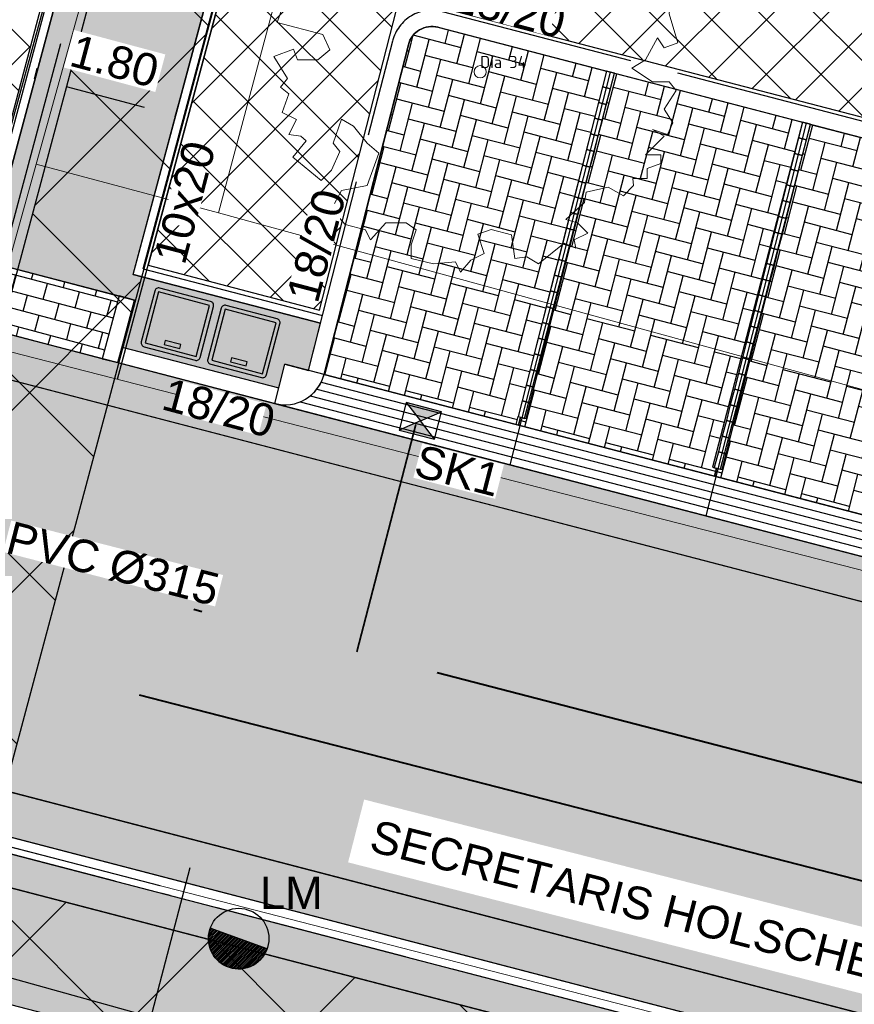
# Model space of a CAD drawing. Header units: metres. Extents: x 252743 to 254903, y 592696 to 593766.
# Tile 33 of 174: x 253725 to 253735, y 592953 to 592965. Entities that reach past the tile are written whole.
import ezdxf
from ezdxf.enums import TextEntityAlignment as Align

# ---------------------------------------------------------------- set-up
doc = ezdxf.new("R2010")
doc.units = ezdxf.units.M
doc.set_wipeout_variables(frame=1)
for name, pattern in [('ACAD_ISO11W100', [33, 12, -3, 12, -3, 0, -3]), ('CENTER', [50.8, 31.75, -6.35, 6.35, -6.35]), ('DASHED', [19.05, 12.7, -6.35]), ('HIDDEN', [9.525, 6.35, -3.175])]:
    doc.linetypes.add(name, pattern=pattern)
for name, color, linetype, lineweight in [('132034000_dwg', 8, 'Continuous', 5), ('B-BH-GR-BEPLANTING_CULTUUR_HEESTERS-G', 250, 'Continuous', 18), ('B-BH-VH-OPENVERHARDING-G', 250, 'Continuous', 18), ('B-WE-GR-BOOM-S2', 8, 'Continuous', 9), ('B-WE-GR-BOOM_STAMDIAMETER-T', 7, 'Continuous', 25), ('N-RI-DWA-PVC', 12, 'CENTER', 40), ('N-RI-HWA-PVC', 150, 'ACAD_ISO11W100', 40), ('N-RI-HWA-PVC125 KOLKAANSLUITING', 140, 'HIDDEN', 35)]:
    doc.layers.add(name, color=color, linetype=linetype, lineweight=lineweight)
doc.layers.add('ALGEMEEN HULP', color=6, linetype='Continuous', plot=False)
for name, color, linetype in [('ALGEMEEN TEKST 200', 7, 'Continuous'), ('B-RI-DWA-BETON', 8, 'Continuous'), ('N-GR-ARC-GROENVOORZIENING-N', 82, 'Continuous'), ('N-IN-TEKST 200', 7, 'Continuous'), ('N-KL-NUTSSTROOK', 10, 'Continuous'), ('N-RI-HWA-PVC160', 2, 'HIDDEN'), ('N-RI-KOLK-STRAATKOLK', 7, 'Continuous'), ('N-RI-TEKST 200', 7, 'Continuous'), ('N-WB-ANTIWORTELSCHERM', 6, 'ZIGZAG'), ('N-WB-ARC-BETONSTEEN KF', 253, 'Continuous'), ('N-WB-ARC-BETONTEGEL 30X30', 8, 'Continuous'), ('N-WB-ARC-KLINKER DF', 24, 'Continuous'), ('N-WB-ARC-SBS-KF-ROODBRUIN-PARKEREN', 24, 'Continuous'), ('N-WB-ARC-SBS-KF-ROODBRUIN-RIJBAAN', 24, 'Continuous'), ('N-WB-BAND OPSLUITBAND 10x20', 7, 'DASHED'), ('N-WB-BAND TEKST 200', 7, 'Continuous'), ('N-WB-BAND TROTTOIRBAND 18 20', 7, 'ACAD_ISO11W100'), ('N-WB-CONTAINERVERZAMELPLAATS', 8, 'Continuous'), ('N-WB-KANTVERHARDING', 2, 'Continuous'), ('N-WB-MAATVOERING-VERHARDINGEN', 7, 'Continuous'), ('N-WB-MATERIAALGRENS', 1, 'Continuous'), ('N-WB-MOLGOOT GEBAKKEN DF', 8, 'Continuous'), ('N-WB-PERRONBAND 18 20', 2, 'Continuous')]:
    doc.layers.add(name, color=color, linetype=linetype)
doc.layers.get('0').freeze()
doc.styles.add('N_STANDARD 200', font='arial.ttf', dxfattribs={"height": 0.4})
doc.styles.add('NLCS-ISO', font='txt')
doc.linetypes.add('ZIGZAG', pattern='A,0.00254,-5.08,[131,ltypeshp.shx,S=5.08,R=0,X=-5.08,Y=0],-10.16,[131,ltypeshp.shx,S=5.08,R=180,X=5.08,Y=0],-5.08', length=20.32254)
doc.dimstyles.new('N_DIMENSION 200', dxfattribs={"dimtxt": 0.4, "dimasz": 0.4, "dimexe": 0.125, "dimexo": 0.125, "dimgap": 0.25, "dimtad": 1, "dimzin": 3, "dimdsep": 46, "dimtxsty": 'N_STANDARD 200', "dimcen": 0, "dimazin": 3, "dimtfac": 1, "dimtix": 1, "dimtmove": 2, "dimatfit": 3, "dimfxl": 0.125, "dimfxlon": 1, "dimtfill": 1, "dimtolj": 1, "dimtzin": 0, "dimarcsym": 0})

# ---------------------------------------------------------------- blocks, each defined once
blk = doc.blocks.new('*D556')
at = {"layer": 'Defpoints', "color": 0, "transparency": 16777216}
for p in [(253726.589, 592964.118), (253723.946, 592961.195), (253725.683, 592960.73)]:
    blk.add_point(p, dxfattribs=at)
at = {"layer": 'N-WB-MAATVOERING-VERHARDINGEN', "color": 0, "lineweight": -2, "transparency": 16777216}
for p, q in [((253724.849, 592964.57), (253724.884, 592964.703)), ((253725.239, 592964.479), (253726.203, 592964.221)), ((253726.586, 592964.106), (253726.622, 592964.239))]:
    blk.add_line(p, q, dxfattribs=at)
at = {"layer": 'N-WB-MAATVOERING-VERHARDINGEN', "color": 0, "transparency": 16777216}
for points in [[(253725.256, 592964.544), (253725.221, 592964.415), (253724.852, 592964.582)], [(253726.22, 592964.286), (253726.186, 592964.157), (253726.589, 592964.118)]]:
    blk.add_solid(points, dxfattribs=at)
at = {"layer": 'N-WB-MAATVOERING-VERHARDINGEN', "color": 0, "transparency": 16777216, "insert": (253725.838, 592964.789), "char_height": 0.4, "attachment_point": 5, "rotation": 345.0288, "style": 'N_STANDARD 200', "bg_fill": 3, "box_fill_scale": 1.1, "bg_fill_color": 256, "bg_fill_true_color": 13158600, "bg_fill_transparency": 0}
blk.add_mtext('\\A1;1.80', dxfattribs=at)
blk = doc.blocks.new('SGR-BOOM_06_ST')
at = {"linetype": 'Continuous', "flags": 128}
blk.add_lwpolyline([(2.698, 3.52), (2.53, 3.939), (2.197, 4.064), (1.945, 4.524), (1.273, 4.692), (0.855, 4.524), (1.108, 4.273), (1.064, 3.812), (0.228, 3.98), (0.352, 4.315), (0.184, 4.692), (-0.15, 4.609), (-0.486, 4.692), (-1.155, 4.65), (-1.491, 4.483), (-1.952, 4.565), (-2.539, 4.105), (-2.12, 3.896), (-1.994, 3.644), (-1.575, 3.435), (-1.994, 2.89), (-2.539, 2.766), (-2.915, 3.099), (-2.62, 3.217), (-2.873, 3.855), (-3.628, 3.435), (-4.004, 3.016), (-3.794, 2.848), (-4.004, 2.514), (-4.425, 2.346), (-4.717, 2.054), (-5.01, 1.214), (-3.88, 0.921), (-3.712, 0.544), (-4.004, 0.293), (-4.507, 0.293), (-4.602, 0.556), (-5.093, 0.376), (-4.758, -0.168), (-4.925, -0.377), (-4.717, -0.545), (-4.884, -1.006), (-4.532, -1.182), (-4.717, -1.551), (-4.424, -1.592), (-4.293, -1.707), (-4.619, -2.107), (-3.921, -2.682), (-3.668, -2.431), (-3.46, -1.97), (-3.627, -1.761), (-3.419, -1.174), (-3.124, -1.342), (-2.788, -1.761), (-2.496, -2.01), (-2.788, -2.808), (-3.419, -2.932), (-3.668, -3.394), (-3.333, -3.771), (-2.832, -3.897), (-2.769, -4.022), (-2.706, -4.148), (-2.328, -3.729), (-1.826, -3.729), (-1.575, -3.897), (-1.699, -4.273), (-1.699, -4.609), (-1.154, -4.736), (-0.61, -4.692), (-0.486, -4.945), (-0.233, -4.65), (0.101, -4.483), (-0.059, -4.007), (0.269, -3.896), (0.773, -4.023), (0.856, -4.609), (1.149, -4.565), (1.442, -4.736), (2.071, -4.232), (2.365, -4.356), (2.322, -4.147), (2.657, -3.98), (2.406, -3.728), (2.113, -3.644), (2.574, -3.226), (2.615, -2.975), (3.16, -2.848), (3.538, -3.058), (3.787, -2.807), (3.77, -2.633), (4.123, -2.633), (4.123, -2.387), (4.459, -2.263), (4.459, -2.054), (4.082, -2.054), (4.543, -1.591), (4.25, -1.425), (4.627, -1.55), (4.752, -1.257), (4.543, -0.921), (4.835, -0.461), (4.668, -0.252), (4.25, -0.252), (3.746, 0.085), (4.082, 0.294), (4.375, 0.838), (4.543, 0.589), (4.876, 0.713), (4.667, 1.425), (4.711, 1.886), (4.5, 1.97), (4.164, 2.64), (3.828, 3.013), (3.374, 2.604), (3.663, 2.431), (3.914, 1.802), (3.537, 1.718), (3.327, 2.136), (2.991, 2.054), (2.657, 2.305), (2.238, 2.514), (2.447, 2.682), (2.321, 2.932), (2.53, 3.184), (2.866, 3.059), (3.159, 3.227)], close=True, dxfattribs=at)
blk.add_circle((0, 0), 0.15)
at = {"layer": 'B-WE-GR-BOOM_STAMDIAMETER-T', "style": 'NLCS-ISO'}
blk.add_attdef('STAMDIAMETER', text='', height=0.3, dxfattribs=at).set_placement((0, 0), align=Align.BOTTOM_LEFT)
blk = doc.blocks.new('STRAATKOLK STR3545')
h = blk.add_hatch(color=256)
h.dxf.hatch_style = 1
h.paths.add_polyline_path([(0, 0.35), (0.225, 0.175), (0.45, 0.35)])
h = blk.add_hatch(color=256)
h.dxf.hatch_style = 1
h.paths.add_polyline_path([(0.225, 0.175), (0, 0), (0.45, 0)])
for points in [[(0, 0.35), (0.225, 0.175), (0.45, 0.35)], [(0, 0.35), (0, 0), (0.45, 0), (0.45, 0.35)], [(0.225, 0.175), (0, 0), (0.45, 0)]]:
    blk.add_lwpolyline(points, close=True)
at = {"style": 'N_STANDARD 200'}
blk.add_attdef('STRAATKOLK', (0.297, -0.502), '', height=0.4, dxfattribs=at)
at = {"color": 7, "true_color": 0xffffff}
blk.add_wipeout([(0.316, -0.088), (1.358, -0.088), (1.358, -0.525), (0.316, -0.525)], dxfattribs=at)
blk = doc.blocks.new('132034000_dwg_GWW-CAD Bgt tekening 12A-1381416-Plot dakaanzicht')
at = {"layer": 'B-BH-GR-BEPLANTING_CULTUUR_HEESTERS-G', "color": 253, "lineweight": 9, "flags": 128}
blk.add_lwpolyline([(253754167, 592961516), (253754056, 592961148), (253753889, 592960721), (253753688, 592960308), (253753455, 592959912), (253753192, 592959536), (253752900, 592959181), (253752580, 592958851), (253752236, 592958548), (253751868, 592958272), (253751480, 592958027), (253751074, 592957813), (253750652, 592957632), (253750217, 592957484), (253749772, 592957372), (253749319, 592957295), (253748862, 592957255), (253748403, 592957250), (253747944, 592957282), (253747043, 592957454), (253727119, 592962918), (253728598, 592968451)], close=True, dxfattribs=at)
at = {"layer": 'B-BH-VH-OPENVERHARDING-G', "color": 253, "lineweight": 9, "flags": 128}
for points in [[(253729791, 592972915), (253728598, 592968451), (253727119, 592962918), (253724869, 592963519), (253725773, 592966758), (253726362, 592968974), (253727970, 592975028), (253728169, 592975776), (253728636, 592977535), (253730157, 592983260), (253731310, 592987602), (253731505, 592988336), (253732823, 592993297), (253733076, 592994249), (253734423, 592999318), (253734604, 593000000), (253734716, 593000424), (253735049, 593001676), (253736667, 593007767), (253739248, 593016870)], [(253750676, 592955764), (253750045, 592955598), (253749402, 592955481), (253748752, 592955415), (253748099, 592955399), (253747447, 592955436), (253746800, 592955523), (253746161, 592955660), (253724244, 592961282), (253724869, 592963519), (253727119, 592962918), (253747043, 592957454), (253747944, 592957282), (253748403, 592957250), (253748862, 592957255), (253749319, 592957295), (253749772, 592957372), (253750217, 592957484), (253750652, 592957632)], [(253758495, 592946357), (253718795, 592956575), (253709219, 592959073), (253671896, 592968486)], [(253673562, 592974542), (253688964, 592970491), (253690843, 592969995), (253710666, 592964765), (253724244, 592961282), (253746161, 592955660), (253746800, 592955523), (253747447, 592955436), (253748099, 592955399), (253748752, 592955415), (253749402, 592955481), (253750045, 592955598), (253750676, 592955764)], [(253671896, 592968486), (253709219, 592959073), (253718795, 592956575), (253758495, 592946357)]]:
    blk.add_lwpolyline(points, dxfattribs=at)
blk.add_lwpolyline([(253692352, 592975385), (253725773, 592966758), (253724869, 592963519), (253724244, 592961282), (253710666, 592964765), (253690843, 592969995), (253692250, 592975411)], close=True, dxfattribs=at)
blk = doc.blocks.new('132034000_dwg-1357416-Plot dakaanzicht')
blk.add_blockref('132034000_dwg_GWW-CAD Bgt tekening 12A-1381416-Plot dakaanzicht', (0, 0))
blk = doc.blocks.new('LICHTMAST-BLOCK')
h = blk.add_hatch()
h.set_pattern_fill('ANSI31', color=256, scale=0.005)
edge = h.paths.add_edge_path()
edge.add_line((0.351, -0.127), (-0.351, 0.127))
edge.add_arc((0, 0), 0.373, 160.1369, 245.7021)
edge.add_arc((0, 0), 0.373, 245.7021, 340.1369)
blk.add_lwpolyline([(0.351, -0.127), (-0.351, 0.127, 0.391721), (-0.154, -0.34, 0.43707)], format="xyb", close=True)
blk.add_circle((0, 0), 0.373)
at = {"layer": 'N-IN-TEKST 200', "style": 'N_STANDARD 200'}
blk.add_attdef('LICHTMAST', (0.262, 0.364), '', height=0.4, dxfattribs=at)

msp = doc.modelspace()

# ---------------------------------------------------------------- hatches: boundary and pattern name
at = {"layer": 'N-GR-ARC-GROENVOORZIENING-N'}
h = msp.add_hatch(dxfattribs=at)
h.set_pattern_fill('ANSI37', color=256, scale=0.15)
h.paths.add_polyline_path([(253725.862, 592968.973), (253724.223, 592962.806), (253717.868, 592964.477), (253718.852, 592968.324), (253694.202, 592974.742), (253693.196, 592970.879), (253691.311, 592971.368), (253692.99, 592977.799), (253720.84, 592970.272)])
h = msp.add_hatch(dxfattribs=at)
h.set_pattern_fill('ANSI37', color=256, scale=0.15)
edge = h.paths.add_edge_path()
edge.add_line((253727.919, 592968.48), (253726.254, 592962.273))
edge.add_line((253726.254, 592962.273), (253728.368, 592961.718))
edge.add_line((253728.368, 592961.718), (253729.358, 592965.589))
edge.add_line((253729.358, 592965.589), (253749.197, 592960.424))
edge.add_line((253749.197, 592960.424), (253748.033, 592955.869))
edge.add_line((253748.033, 592955.869), (253748.321, 592955.795))
edge.add_line((253748.321, 592955.795), (253748.248, 592955.504))
edge.add_line((253748.248, 592955.504), (253749.729, 592955.122))
edge.add_arc((253750.722, 592959.47), 4.46, 257.1364, 293.9818)
edge.add_line((253752.535, 592955.395), (253754.089, 592961.382))
edge.add_line((253754.089, 592961.382), (253727.919, 592968.48))
at = {"layer": 'N-WB-ARC-BETONTEGEL 30X30'}
h = msp.add_hatch(dxfattribs=at)
h.set_pattern_fill('AR-B88', color=256, scale=0.002, angle=255.07, style=0)
h.paths.add_polyline_path([(253744.115, 593036.389), (253739.113, 593017.01), (253739.661, 593016.862), (253737.184, 593007.629), (253735.551, 593001.54), (253734.82, 593001.737), (253724.326, 592962.611), (253717.775, 592964.317), (253717.626, 592963.735), (253717.919, 592963.658), (253717.843, 592963.369), (253723.996, 592961.767), (253724.15, 592962.347), (253726.086, 592961.842), (253725.932, 592961.263), (253727.865, 592960.76), (253727.941, 592961.051), (253728.23, 592960.975), (253728.378, 592961.556), (253726.068, 592962.157), (253726.535, 592963.913), (253731.62, 592982.906), (253735.953, 592999.173), (253739.938, 593014.18), (253740.566, 593016.492), (253741.188, 593018.828), (253741.263, 593018.808), (253745.854, 593035.927)])
h = msp.add_hatch(dxfattribs=at)
h.set_pattern_fill('AR-B88', color=256, scale=0.002, angle=165.067, style=0)
h.set_pattern_definition([(165.067, (253717.2996, 592956.8969), (-0.104725, -0.392675), []), (255.067, (253717.2996, 592956.89688), (0.09161254, -0.44503746), [0.4064, -0.4064])])
h.paths.add_polyline_path([(253803.58, 592932.572), (253716.846, 592955.155), (253717.3, 592956.897), (253801.95, 592934.856), (253804.067, 592934.238)])
at = {"layer": 'N-WB-ARC-KLINKER DF'}
h = msp.add_hatch(dxfattribs=at)
h.set_pattern_fill('AR-B816', color=256, scale=0.001, angle=345.1063)
h.set_pattern_definition([(345.106269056, (-346496.97263, 829252.07571), (0.05222789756, 0.196373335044), []), (75.106269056, (-346496.97263, 829252.07571), (-0.14414543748, 0.248601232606), [0.2032, -0.2032])])
h.paths.add_polyline_path([(253724.343, 592962.296), (253725.893, 592961.894), (253725.686, 592961.119), (253724.138, 592961.523)])
at = {"layer": 'N-WB-ARC-SBS-KF-ROODBRUIN-PARKEREN'}
h = msp.add_hatch(dxfattribs=at)
h.set_pattern_fill('AR-HBONE', color=256, scale=0.002, angle=30.41)
h.set_pattern_definition([(75.41, (58.33226, -15.1892), (-0.14546126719, 0.24783361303), [0.6096, -0.2032]), (165.41, (58.38345, -14.99254), (-0.14546126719, 0.24783361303), [0.6096, -0.2032])])
edge = h.paths.add_edge_path()
edge.add_line((253729.829, 592965.207), (253731.908, 592964.667))
edge.add_line((253731.908, 592964.667), (253730.819, 592960.405))
edge.add_line((253730.819, 592960.405), (253730.848, 592960.397))
edge.add_line((253730.848, 592960.397), (253730.822, 592960.298))
edge.add_line((253730.822, 592960.298), (253728.423, 592960.923))
edge.add_line((253728.423, 592960.923), (253729.463, 592964.991))
edge.add_arc((253729.754, 592964.916), 0.3, 75.4369, 165.6562, ccw=False)
h = msp.add_hatch(dxfattribs=at)
h.set_pattern_fill('AR-HBONE', color=256, scale=0.002, angle=30.41)
h.set_pattern_definition([(75.41, (60.79913, -15.83148), (-0.14546126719, 0.24783361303), [0.6096, -0.2032]), (165.41, (60.85032, -15.63484), (-0.14546126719, 0.24783361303), [0.6096, -0.2032])])
h.paths.add_polyline_path([(253732.005, 592964.64), (253734.327, 592964.037), (253733.218, 592959.779), (253733.266, 592959.766), (253733.242, 592959.669), (253730.822, 592960.298), (253730.848, 592960.397), (253730.896, 592960.383)])
h = msp.add_hatch(dxfattribs=at)
h.set_pattern_fill('AR-HBONE', color=256, scale=0.002, angle=30.41)
h.set_pattern_definition([(75.41, (63.2185, -16.4614), (-0.14546126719, 0.24783361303), [0.6096, -0.2032]), (165.41, (63.26968, -16.26476), (-0.14546126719, 0.24783361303), [0.6096, -0.2032])])
h.paths.add_polyline_path([(253734.424, 592964.01), (253736.747, 592963.407), (253735.637, 592959.149), (253735.686, 592959.136), (253735.661, 592959.039), (253733.242, 592959.669), (253733.267, 592959.766), (253733.315, 592959.754)])
at = {"layer": 'N-WB-ARC-SBS-KF-ROODBRUIN-RIJBAAN'}
h = msp.add_hatch(dxfattribs=at)
h.set_pattern_fill('AR-BRSTD', color=256, scale=0.002, angle=74.95)
edge = h.paths.add_edge_path()
edge.add_line((253749.466, 592954.929), (253749.329, 592954.406))
edge.add_line((253749.329, 592954.406), (253703.952, 592966.221))
edge.add_line((253703.952, 592966.221), (253676.82, 592973.286))
edge.add_line((253676.82, 592973.286), (253666.374, 592976.005))
edge.add_arc((253666.868, 592975.915), 0.502, 75.1872, 169.6973, ccw=False)
edge.add_line((253666.996, 592976.401), (253669.897, 592975.647))
edge.add_line((253669.897, 592975.647), (253687.335, 592971.107))
edge.add_line((253687.335, 592971.107), (253711.583, 592964.792))
edge.add_line((253711.583, 592964.792), (253727.6, 592960.622))
edge.add_line((253727.6, 592960.622), (253749.466, 592954.929))
h = msp.add_hatch(dxfattribs=at)
h.set_pattern_fill('AR-HBONE', color=256, scale=0.002, angle=164.95)
edge = h.paths.add_edge_path()
edge.add_line((253663.09, 592975.076), (253665.035, 592974.567))
edge.add_arc((253665.221, 592975.551), 1.002, 259.3129, 345.3711)
edge.add_line((253666.19, 592975.298), (253666.374, 592976.005))
edge.add_line((253666.374, 592976.005), (253666.942, 592975.857))
edge.add_line((253666.942, 592975.857), (253686.697, 592970.715))
edge.add_line((253686.697, 592970.715), (253693.248, 592969.008))
edge.add_line((253693.248, 592969.008), (253717.778, 592962.621))
edge.add_line((253717.778, 592962.621), (253728.172, 592959.915))
edge.add_line((253728.172, 592959.915), (253747.616, 592954.852))
edge.add_line((253747.616, 592954.852), (253749.329, 592954.406))
edge.add_line((253749.329, 592954.406), (253749.466, 592954.929))
edge.add_arc((253750.725, 592959.767), 5, 255.4061, 300.4258)
edge.add_line((253753.257, 592955.456), (253758.219, 592947.007))
edge.add_line((253758.219, 592947.007), (253717.573, 592957.59))
edge.add_line((253717.573, 592957.59), (253701.122, 592961.874))
edge.add_line((253701.122, 592961.874), (253699.099, 592962.4))
edge.add_line((253699.099, 592962.4), (253682.164, 592966.81))
edge.add_line((253682.164, 592966.81), (253665.727, 592971.09))
edge.add_line((253665.727, 592971.09), (253665.143, 592971.242))
edge.add_line((253665.143, 592971.242), (253665.241, 592971.616))
edge.add_arc((253664.273, 592971.868), 1, 345.3798, 435.2164)
edge.add_line((253664.528, 592972.835), (253662.637, 592973.335))
edge.add_line((253662.637, 592973.335), (253663.09, 592975.076))
h = msp.add_hatch(dxfattribs=at)
h.set_pattern_fill('AR-BRSTD', color=256, scale=0.002, angle=74.95)
edge = h.paths.add_edge_path()
edge.add_line((253665.143, 592971.242), (253758.219, 592947.007))
edge.add_line((253758.219, 592947.007), (253758.742, 592946.872))
edge.add_line((253758.742, 592946.872), (253758.682, 592946.639))
edge.add_arc((253758.391, 592946.715), 0.3, 255.4063, 345.4455, ccw=False)
edge.add_line((253758.316, 592946.424), (253665.296, 592970.644))
edge.add_arc((253665.372, 592970.934), 0.3, 165.2716, 255.4063, ccw=False)
edge.add_line((253665.082, 592971.011), (253665.143, 592971.242))

# ---------------------------------------------------------------- linework, layer by layer
at = {"layer": 'ALGEMEEN HULP'}
msp.add_line((253686.812, 592971.243), (253728.3, 592960.44), dxfattribs=at)
at = {"layer": 'N-GR-ARC-GROENVOORZIENING-N'}
msp.add_lwpolyline([(253725.862, 592968.973), (253724.223, 592962.806), (253717.868, 592964.477), (253718.852, 592968.324), (253694.202, 592974.742), (253693.196, 592970.879), (253691.311, 592971.368), (253692.99, 592977.799), (253720.84, 592970.272)], close=True, dxfattribs=at)
msp.add_lwpolyline([(253727.919, 592968.48), (253726.254, 592962.273), (253728.368, 592961.718), (253729.358, 592965.589), (253749.197, 592960.424), (253748.033, 592955.869), (253748.321, 592955.795), (253748.248, 592955.504), (253749.729, 592955.122, 0.162168), (253752.535, 592955.395), (253754.089, 592961.382)], format="xyb", close=True, dxfattribs=at)
at = {"layer": 'N-RI-HWA-PVC125 KOLKAANSLUITING'}
msp.add_line((253729.557, 592960.308), (253728.826, 592957.502), dxfattribs=at)
at = {"layer": 'N-RI-HWA-PVC160'}
msp.add_line((253720.349, 592930.266), (253727.552, 592957.832), dxfattribs=at)
msp.add_lwpolyline([(253723.531, 592958.876), (253734.34, 592999.172)], dxfattribs=at)
at = {"layer": 'N-WB-ANTIWORTELSCHERM', "ltscale": 0.2}
for p, q in [((253725.949, 592969.047), (253723.842, 592961.385)), ((253727.919, 592968.48), (253725.872, 592960.864)), ((253716.058, 592957.289), (253726.397, 592954.618))]:
    msp.add_line(p, q, dxfattribs=at)
at = {"layer": 'N-WB-ARC-BETONSTEEN KF'}
for points in [[(253731.956, 592964.449), (253732.005, 592964.643), (253731.909, 592964.667), (253731.859, 592964.474)], [(253731.906, 592964.255), (253731.956, 592964.449), (253731.859, 592964.474), (253731.809, 592964.28)], [(253731.857, 592964.061), (253731.906, 592964.255), (253731.809, 592964.28), (253731.76, 592964.086)], [(253731.807, 592963.868), (253731.857, 592964.061), (253731.76, 592964.086), (253731.71, 592963.892)], [(253734.375, 592963.819), (253734.425, 592964.013), (253734.328, 592964.038), (253734.278, 592963.844)], [(253731.758, 592963.674), (253731.807, 592963.868), (253731.71, 592963.892), (253731.661, 592963.699)], [(253734.326, 592963.625), (253734.375, 592963.819), (253734.278, 592963.844), (253734.229, 592963.65)], [(253731.708, 592963.48), (253731.758, 592963.674), (253731.661, 592963.699), (253731.611, 592963.505)], [(253734.276, 592963.432), (253734.326, 592963.625), (253734.229, 592963.65), (253734.179, 592963.456)], [(253731.659, 592963.286), (253731.708, 592963.48), (253731.611, 592963.505), (253731.562, 592963.311)], [(253734.227, 592963.238), (253734.276, 592963.432), (253734.179, 592963.456), (253734.13, 592963.263)], [(253731.609, 592963.093), (253731.659, 592963.286), (253731.562, 592963.311), (253731.512, 592963.117)], [(253734.177, 592963.044), (253734.227, 592963.238), (253734.13, 592963.263), (253734.08, 592963.069)], [(253731.56, 592962.899), (253731.609, 592963.093), (253731.512, 592963.117), (253731.463, 592962.924)], [(253734.128, 592962.85), (253734.177, 592963.044), (253734.08, 592963.069), (253734.031, 592962.875)], [(253731.51, 592962.705), (253731.56, 592962.899), (253731.463, 592962.924), (253731.413, 592962.73)], [(253734.078, 592962.657), (253734.128, 592962.85), (253734.031, 592962.875), (253733.981, 592962.681)], [(253731.46, 592962.511), (253731.51, 592962.705), (253731.413, 592962.73), (253731.364, 592962.536)], [(253734.028, 592962.463), (253734.078, 592962.657), (253733.981, 592962.681), (253733.932, 592962.488)], [(253731.411, 592962.318), (253731.46, 592962.511), (253731.364, 592962.536), (253731.314, 592962.342)], [(253733.979, 592962.269), (253734.028, 592962.463), (253733.932, 592962.488), (253733.882, 592962.294)], [(253731.361, 592962.124), (253731.411, 592962.318), (253731.314, 592962.342), (253731.264, 592962.149)], [(253733.929, 592962.075), (253733.979, 592962.269), (253733.882, 592962.294), (253733.832, 592962.1)], [(253731.312, 592961.93), (253731.361, 592962.124), (253731.264, 592962.149), (253731.215, 592961.955)], [(253733.88, 592961.882), (253733.929, 592962.075), (253733.832, 592962.1), (253733.783, 592961.906)], [(253731.262, 592961.736), (253731.312, 592961.93), (253731.215, 592961.955), (253731.165, 592961.761)], [(253733.83, 592961.688), (253733.88, 592961.882), (253733.783, 592961.906), (253733.733, 592961.713)], [(253731.213, 592961.542), (253731.262, 592961.736), (253731.165, 592961.761), (253731.116, 592961.567)], [(253733.781, 592961.494), (253733.83, 592961.688), (253733.733, 592961.713), (253733.684, 592961.519)], [(253731.163, 592961.349), (253731.213, 592961.542), (253731.116, 592961.567), (253731.066, 592961.373)], [(253733.731, 592961.3), (253733.781, 592961.494), (253733.684, 592961.519), (253733.634, 592961.325)], [(253731.114, 592961.155), (253731.163, 592961.349), (253731.066, 592961.373), (253731.017, 592961.18)], [(253733.682, 592961.106), (253733.731, 592961.3), (253733.634, 592961.325), (253733.585, 592961.131)], [(253731.064, 592960.961), (253731.114, 592961.155), (253731.017, 592961.18), (253730.967, 592960.986)], [(253733.632, 592960.913), (253733.682, 592961.106), (253733.585, 592961.131), (253733.535, 592960.937)], [(253731.015, 592960.767), (253731.064, 592960.961), (253730.967, 592960.986), (253730.918, 592960.792)], [(253733.583, 592960.719), (253733.632, 592960.913), (253733.535, 592960.937), (253733.486, 592960.744)], [(253730.965, 592960.574), (253731.015, 592960.767), (253730.918, 592960.792), (253730.868, 592960.598)], [(253733.533, 592960.525), (253733.583, 592960.719), (253733.486, 592960.744), (253733.436, 592960.55)], [(253730.915, 592960.38), (253730.965, 592960.574), (253730.868, 592960.598), (253730.819, 592960.405)], [(253733.483, 592960.331), (253733.533, 592960.525), (253733.436, 592960.55), (253733.387, 592960.356)], [(253733.434, 592960.138), (253733.483, 592960.331), (253733.387, 592960.356), (253733.337, 592960.162)], [(253733.384, 592959.944), (253733.434, 592960.138), (253733.337, 592960.162), (253733.288, 592959.969)], [(253733.335, 592959.75), (253733.384, 592959.944), (253733.288, 592959.969), (253733.238, 592959.775)]]:
    msp.add_lwpolyline(points, close=True, dxfattribs=at)
at = {"layer": 'N-WB-ARC-BETONTEGEL 30X30'}
msp.add_lwpolyline([(253739.661, 593016.862), (253737.184, 593007.629), (253735.551, 593001.54), (253734.82, 593001.737), (253724.326, 592962.611), (253717.775, 592964.317), (253717.626, 592963.735), (253717.919, 592963.658), (253717.843, 592963.369), (253723.996, 592961.767), (253724.15, 592962.347), (253726.086, 592961.842), (253725.932, 592961.263), (253727.865, 592960.76), (253727.941, 592961.051), (253728.23, 592960.975), (253728.378, 592961.556), (253726.068, 592962.157), (253726.535, 592963.913), (253731.62, 592982.906), (253735.953, 592999.173), (253739.938, 593014.18), (253740.566, 593016.492), (253741.188, 593018.828)], dxfattribs=at)
msp.add_lwpolyline([(253803.58, 592932.572), (253716.846, 592955.155), (253717.3, 592956.897), (253801.95, 592934.856), (253804.067, 592934.238)], close=True, dxfattribs=at)
at = {"layer": 'N-WB-ARC-KLINKER DF'}
msp.add_lwpolyline([(253724.343, 592962.296), (253725.893, 592961.894), (253725.686, 592961.119), (253724.138, 592961.523)], close=True, dxfattribs=at)
at = {"layer": 'N-WB-ARC-SBS-KF-ROODBRUIN-PARKEREN'}
for points in [[(253749.466, 592954.929), (253749.329, 592954.406), (253703.952, 592966.221), (253676.82, 592973.286), (253666.374, 592976.005, -0.437461), (253666.996, 592976.401), (253669.897, 592975.647), (253687.335, 592971.107), (253711.583, 592964.792), (253727.6, 592960.622)], [(253663.09, 592975.076), (253665.035, 592974.567, 0.394204), (253666.19, 592975.298), (253666.374, 592976.005), (253666.942, 592975.857), (253686.697, 592970.715), (253693.248, 592969.008), (253717.778, 592962.621), (253728.172, 592959.915), (253747.616, 592954.852), (253749.329, 592954.406), (253749.466, 592954.929, 0.199002), (253753.257, 592955.456), (253758.219, 592947.007), (253717.573, 592957.59), (253701.122, 592961.874), (253699.099, 592962.4), (253682.164, 592966.81), (253665.727, 592971.09), (253665.143, 592971.242), (253665.241, 592971.616, 0.413378), (253664.528, 592972.835), (253662.637, 592973.335)], [(253665.143, 592971.242), (253758.219, 592947.007), (253758.742, 592946.872), (253758.682, 592946.639, -0.414414), (253758.316, 592946.424), (253665.296, 592970.644, -0.414902), (253665.082, 592971.011)], [(253729.829, 592965.207), (253731.908, 592964.667), (253730.819, 592960.405), (253730.848, 592960.397), (253730.822, 592960.298), (253728.423, 592960.923), (253729.463, 592964.991, -0.415335)]]:
    msp.add_lwpolyline(points, format="xyb", close=True, dxfattribs=at)
for points in [[(253732.005, 592964.64), (253734.327, 592964.037), (253733.218, 592959.779), (253733.266, 592959.766), (253733.242, 592959.669), (253730.822, 592960.298), (253730.848, 592960.397), (253730.896, 592960.383)], [(253734.424, 592964.01), (253736.747, 592963.407), (253735.637, 592959.149), (253735.686, 592959.136), (253735.661, 592959.039), (253733.242, 592959.669), (253733.267, 592959.766), (253733.315, 592959.754)]]:
    msp.add_lwpolyline(points, close=True, dxfattribs=at)
at = {"layer": 'N-WB-BAND OPSLUITBAND 10x20', "ltscale": 0.4}
for points in [[(253724.255, 592962.733), (253734.724, 593001.763)], [(253726.191, 592962.229), (253730.112, 592976.849)], [(253725.88, 592961.07), (253726.087, 592961.842)]]:
    msp.add_lwpolyline(points, dxfattribs=at)
at = {"layer": 'N-WB-BAND TROTTOIRBAND 18 20', "ltscale": 0.2}
for p, q in [((253729.88, 592965.401), (253748.654, 592960.513)), ((253728.23, 592960.975), (253729.27, 592965.041)), ((253727.814, 592960.566), (253727.941, 592961.051))]:
    msp.add_line(p, q, dxfattribs=at)
at = {"layer": 'N-WB-BAND TROTTOIRBAND 18 20'}
msp.add_line((253728.423, 592960.924), (253727.941, 592961.051), dxfattribs=at)
at = {"layer": 'N-WB-BAND TROTTOIRBAND 18 20', "ltscale": 0.2}
for points in [[(253726.191, 592962.229), (253728.403, 592961.653)], [(253725.931, 592961.263), (253727.865, 592960.76)], [(253728.349, 592960.633), (253728.35, 592960.633)]]:
    msp.add_lwpolyline(points, dxfattribs=at)
msp.add_lwpolyline([(253760.448, 592952.645), (253758.875, 592946.589, -0.414419), (253758.265, 592946.231), (253717.3, 592956.897)], format="xyb", dxfattribs=at)
msp.add_arc((253729.754, 592964.918), 0.5, 75.4061, 165.6561, dxfattribs=at)
at = {"layer": 'N-WB-CONTAINERVERZAMELPLAATS'}
for points in [[(253727.023, 592961.825), (253726.395, 592961.99, 0.414214), (253726.334, 592961.954), (253726.168, 592961.326, 0.414214), (253726.204, 592961.265), (253726.833, 592961.099, 0.414214), (253726.894, 592961.135), (253727.059, 592961.764, 0.414214)], [(253727.843, 592961.611), (253727.215, 592961.777, 0.414214), (253727.153, 592961.741), (253726.988, 592961.112, 0.414214), (253727.024, 592961.051), (253727.653, 592960.886, 0.414214), (253727.714, 592960.922), (253727.879, 592961.55, 0.414214)]]:
    msp.add_lwpolyline(points, format="xyb", close=True, dxfattribs=at)
for points in [[(253727.011, 592961.777), (253726.382, 592961.942), (253726.217, 592961.313), (253726.846, 592961.148)], [(253727.831, 592961.563), (253727.202, 592961.728), (253727.037, 592961.099), (253727.665, 592960.934)], [(253726.655, 592961.293), (253726.462, 592961.343), (253726.449, 592961.295), (253726.643, 592961.244)], [(253727.475, 592961.079), (253727.282, 592961.13), (253727.269, 592961.082), (253727.463, 592961.031)]]:
    msp.add_lwpolyline(points, close=True, dxfattribs=at)
at = {"layer": 'N-WB-KANTVERHARDING'}
for p, q in [((253729.83, 592965.208), (253748.604, 592960.32)), ((253729.464, 592964.992), (253728.423, 592960.921)), ((253728.424, 592960.926), (253729.464, 592964.992)), ((253730.718, 592959.811), (253731.957, 592964.655)), ((253733.139, 592959.181), (253734.377, 592964.025)), ((253717.791, 592963.176), (253727.814, 592960.566))]:
    msp.add_line(p, q, dxfattribs=at)
for points in [[(253724.326, 592962.611), (253734.794, 593001.64)], [(253726.068, 592962.157), (253730.015, 592976.872)], [(253726.068, 592962.157), (253728.378, 592961.556)], [(253725.783, 592961.094), (253725.783, 592961.095)], [(253725.783, 592961.094), (253725.783, 592961.094)]]:
    msp.add_lwpolyline(points, dxfattribs=at)
for centre, radius, start, end in [((253729.754, 592964.918), 0.3, 75.4061, 165.6561), ((253727.94, 592961.05), 0.5, 255.4039, 345.6561), ((253727.94, 592961.05), 0.5, 255.5227, 345.5266)]:
    msp.add_arc(centre, radius, start, end, dxfattribs=at)
at = {"layer": 'N-WB-MATERIAALGRENS'}
msp.add_lwpolyline([(253728.426, 592960.923), (253747.781, 592955.884)], dxfattribs=at)
at = {"layer": 'N-WB-MOLGOOT GEBAKKEN DF'}
for points in [[(253728.388, 592960.83), (253747.763, 592955.785)], [(253728.333, 592960.741), (253747.768, 592955.681)], [(253728.129, 592960.587), (253747.871, 592955.447)], [(253728.251, 592960.659), (253747.799, 592955.569)]]:
    msp.add_lwpolyline(points, dxfattribs=at)
at = {"layer": 'N-WB-PERRONBAND 18 20', "flags": 128}
msp.add_lwpolyline([(253725.903, 592961.157), (253726.086, 592961.842), (253725.893, 592961.894), (253725.686, 592961.119), (253725.88, 592961.07), (253725.895, 592961.128), (253725.905, 592961.125), (253725.913, 592961.154)], close=True, dxfattribs=at)

# ---------------------------------------------------------------- block references
at = {"layer": '132034000_dwg', "color": 253, "lineweight": 9, "xscale": 0.001, "yscale": 0.001, "zscale": 0.001}
msp.add_blockref('132034000_dwg-1357416-Plot dakaanzicht', (0, 0), dxfattribs=at)
at = {"layer": 'B-WE-GR-BOOM-S2'}
ref = msp.add_blockref('SGR-BOOM_06_ST', (253730.349, 592964.659, -0.481), dxfattribs=dict(at, xscale=0.5, yscale=0.5, zscale=0.5))
ref.add_attrib('STAMDIAMETER', 'Dia 34', dxfattribs={"layer": 'B-WE-GR-BOOM_STAMDIAMETER-T', "height": 0.15, "style": 'NLCS-ISO'}).set_placement((253730.349, 592964.659, -0.481), align=Align.BOTTOM_LEFT)
at = {"layer": 'N-IN-TEKST 200'}
msp.add_blockref('LICHTMAST-BLOCK', (253727.369, 592953.965), dxfattribs=at).add_auto_attribs({'LICHTMAST': 'LM'})

# ---------------------------------------------------------------- next in the draw order: texts
at = {"layer": 'ALGEMEEN TEKST 200', "insert": (253729.062, 592955.437), "char_height": 0.4, "width": 8.62249, "attachment_point": 1, "rotation": 345.6636, "style": 'N_STANDARD 200', "bg_fill": 3, "box_fill_scale": 1.5, "bg_fill_color": 256, "bg_fill_transparency": 0}
msp.add_mtext('SECRETARIS HOLSCHERLAAN', dxfattribs=at)

# ---------------------------------------------------------------- next in the draw order: hatches: boundary and pattern name
at = {"layer": 'N-KL-NUTSSTROOK'}
h = msp.add_hatch(dxfattribs=at)
h.set_pattern_fill('ANSI37', color=256, scale=0.5)
h.paths.add_polyline_path([(253724.335, 592955.274), (253722.885, 592955.652), (253729.055, 592978.715), (253738.949, 593015.857), (253740.398, 593015.469), (253730.511, 592978.357)])
h = msp.add_hatch(dxfattribs=at)
h.set_pattern_fill('ANSI37', color=256, scale=0.5)
h.paths.add_polyline_path([(253662.036, 592970.868), (253803.581, 592934.019), (253803.158, 592932.579), (253661.658, 592969.417)])

# ---------------------------------------------------------------- next in the draw order: linework, layer by layer
at = {"layer": 'ALGEMEEN HULP'}
msp.add_lwpolyline([(253805.635, 592933.485), (253662.036, 592970.868)], dxfattribs=at)
at = {"layer": 'B-RI-DWA-BETON'}
msp.add_line((253720.416, 592954.624), (253754.752, 592945.124), dxfattribs=at)
at = {"layer": 'N-KL-NUTSSTROOK'}
for points in [[(253724.335, 592955.274), (253722.885, 592955.652), (253729.055, 592978.715), (253738.949, 593015.857), (253740.398, 593015.469), (253730.511, 592978.357)], [(253662.036, 592970.868), (253803.581, 592934.019), (253803.158, 592932.579), (253661.658, 592969.417)]]:
    msp.add_lwpolyline(points, close=True, dxfattribs=at)
at = {"layer": 'N-RI-HWA-PVC'}
msp.add_line((253755.952, 592950.46), (253688.63, 592967.936), dxfattribs=at)
at = {"layer": 'N-WB-KANTVERHARDING'}
msp.add_lwpolyline([(253793.595, 593032.529), (253787.588, 593034.091, 0.414324), (253780.271, 593029.792), (253758.682, 592946.639, -0.414414), (253758.316, 592946.424), (253717.35, 592957.09)], format="xyb", dxfattribs=at)
msp.add_lwpolyline([(253727.842, 592960.559), (253748.136, 592955.275)], dxfattribs=at)

# ---------------------------------------------------------------- next in the draw order: texts
at = {"layer": 'N-WB-BAND TEKST 200', "char_height": 0.4, "attachment_point": 8, "style": 'N_STANDARD 200', "bg_fill": 3, "box_fill_scale": 1, "bg_fill_color": 256, "bg_fill_transparency": 0}
for s, insert, width, rotation in [('{\\C7;18/20}', (253730.657, 592965.238), 1.11436, 345.1494), ('10x20', (253726.901, 592962.996), 0.58497, 75.3071), ('{\\C7;18/20}', (253728.525, 592962.461), 1.11436, 75.3078), ('{\\C7;18/20}', (253727.072, 592960.314), 1.11436, 345.0055)]:
    msp.add_mtext(s, dxfattribs=dict(at, insert=insert, width=width, rotation=rotation))

# ---------------------------------------------------------------- next in the draw order: linework, layer by layer
at = {"layer": 'N-RI-DWA-PVC'}
msp.add_line((253756.896, 592949.061), (253699.74, 592963.756), dxfattribs=at)

# ---------------------------------------------------------------- next in the draw order: block references
at = {"layer": 'N-RI-KOLK-STRAATKOLK', "rotation": 345.5268934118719}
msp.add_blockref('STRAATKOLK STR3545', (253729.35, 592960.238), dxfattribs=at).add_auto_attribs({'STRAATKOLK': 'SK1'})

# ---------------------------------------------------------------- next in the draw order: texts
at = {"layer": 'N-RI-TEKST 200', "insert": (253725.767, 592958.384), "char_height": 0.4, "width": 2.7, "attachment_point": 8, "rotation": 345.5713, "style": 'N_STANDARD 200', "bg_fill": 3, "box_fill_scale": 1, "bg_fill_color": 256, "bg_fill_transparency": 0}
msp.add_mtext('PVC Ø315', dxfattribs=at)

# ---------------------------------------------------------------- next in the draw order: dimensions: what is measured, and where the dimension line sits
at = {"layer": 'N-WB-MAATVOERING-VERHARDINGEN'}
dim = msp.add_aligned_dim(p1=(253723.946, 592961.195), p2=(253725.683, 592960.73), distance=3.507, dimstyle='N_DIMENSION 200', override={"dimfxl": 0.0125}, dxfattribs=at)
dim.commit()
dim.dimension.update_dxf_attribs({"geometry": '*D556', "text_midpoint": (253725.838, 592964.789)})

doc.saveas('drawing.dxf')
